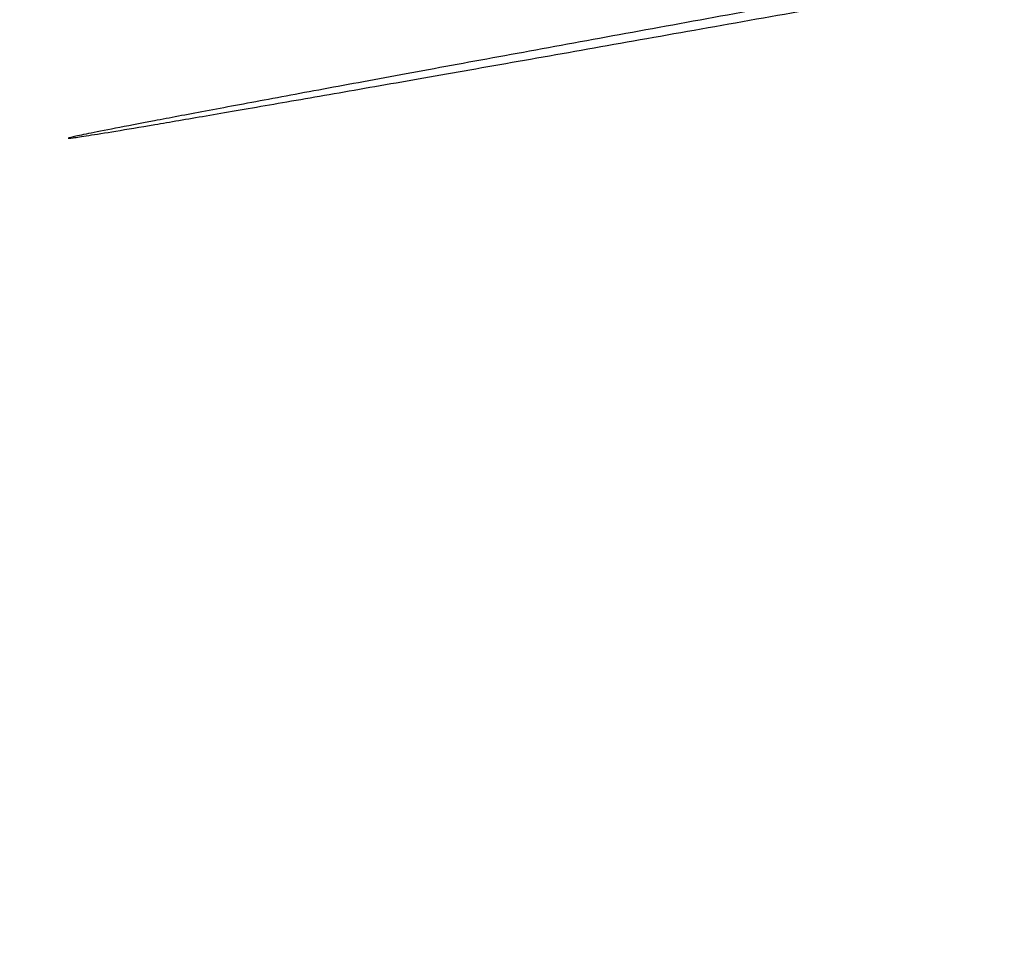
# Model space of a CAD drawing. Header units: millimetres. Extents: x 1305 to 3098, y -356 to 571.
# Tile 182 of 256: x 1326.15 to 1329.29, y -83.79 to -80.79. Entities that reach past the tile are written whole.
import ezdxf

# ---------------------------------------------------------------- set-up
doc = ezdxf.new("R2010")
doc.units = ezdxf.units.MM
doc.layers.add('Calque 02', color=7, linetype='Continuous', true_color=0x000000)

msp = doc.modelspace()

# ---------------------------------------------------------------- linework, layer by layer
at = {"layer": 'Calque 02'}
msp.add_open_spline([(1327.5498, -9.9667, 368.4107), (1327.6533, -11.692, 368.4098), (1327.8753, -15.2498, 368.4085), (1328.2379, -20.6411, 368.4082), (1328.6358, -26.1403, 368.409), (1329.2045, -33.461, 368.4098), (1329.8343, -40.7778, 368.4065), (1330.5237, -48.0957, 368.4015), (1331.0167, -53.0592, 368.3991), (1331.4792, -57.504, 368.3964), (1331.9895, -62.2283, 368.3926), (1332.4194, -66.0304, 368.389), (1332.7539, -68.9, 368.3871), (1332.8891, -70.0501, 368.3866), (1333.0252, -71.1967, 368.3863), (1333.2287, -72.8763, 368.3833), (1333.4264, -74.4491, 368.3767), (1333.6225, -75.9059, 368.3713), (1333.7373, -76.7287, 368.3683), (1333.8552, -77.5503, 368.3653), (1333.9705, -78.3305, 368.3625), (1334.0813, -79.0619, 368.3599), (1334.4474, -81.424, 368.3517), (1335.137, -85.4433, 368.338), (1337.9025, -99.1851, 368.2932), (1342.8139, -115.6757, 368.2476), (1350.7939, -134.2712, 368.2086), (1357.8401, -147.68, 368.1871), (1365.8825, -160.4178, 368.1735), (1374.8644, -172.3951, 368.1681), (1384.7263, -183.5318, 368.1705), (1398.9601, -197.1599, 368.1846), (1413.9501, -208.2729, 368.213), (1429.2136, -216.9643, 368.2527), (1439.1155, -221.7104, 368.2821), (1448.5071, -225.4941, 368.3128), (1457.1483, -228.416, 368.3434), (1463.9988, -230.3142, 368.3692), (1468.97, -231.4934, 368.3886), (1471.6178, -232.0643, 368.3994), (1473.7235, -232.4857, 368.4076), (1475.1847, -232.7632, 368.415), (1476.5656, -233.0136, 368.4234), (1477.8542, -233.2352, 368.4258), (1479.1798, -233.4537, 368.4259), (1480.9573, -233.7446, 368.4275), (1483.2961, -234.1199, 368.4277), (1486.2178, -234.5828, 368.4279), (1489.2661, -235.0665, 368.4292), (1492.3124, -235.5502, 368.4305), (1496.6075, -236.2301, 368.4318), (1501.0368, -236.9273, 368.4326), (1505.5809, -237.6392, 368.433), (1511.3477, -238.5404, 368.4337), (1519.472, -239.8022, 368.4337), (1533.45, -241.9546, 368.4338), (1557.9172, -245.6736, 368.4333), (1592.8843, -250.8518, 368.4321), (1634.8754, -256.852, 368.4304), (1676.8847, -262.6372, 368.429), (1732.9399, -270.0669, 368.4278), (1789.0291, -277.0663, 368.4269), (1845.1689, -283.6358, 368.4244), (1892.0639, -288.8824, 368.423), (1943.7654, -294.3555, 368.4217), (2009.5463, -300.8656, 368.4202), (2084.6564, -307.6547, 368.4185), (2162.3791, -313.883, 368.4171), (2233.4123, -318.9346, 368.416), (2290.3791, -322.5421, 368.4152), (2340.0144, -325.3656, 368.4148), (2424.5901, -329.7457, 368.4156), (2509.2129, -333.044, 368.413), (2593.8516, -335.2662, 368.4147), (2629.1219, -336.012, 368.4151), (2657.3374, -336.5002, 368.4151), (2677.7843, -336.8014, 368.4149), (2695.4088, -337.0177, 368.4138), (2705.9706, -337.1228, 368.4108), (2710.2073, -337.1618, 368.409)], degree=3, knots=[240.199333, 240.199333, 240.199333, 240.199333, 245.002977, 250.107727, 255.213044, 260.318361, 270.529472, 275.634571, 280.73967, 284.401675, 288.063681, 293.958249, 295.0305, 296.102751, 297.175001, 298.247252, 300.841543, 301.628272, 302.415002, 303.201731, 303.988461, 304.643741, 305.299022, 310.757463, 316.215905, 345.077596, 359.603614, 374.129632, 388.656699, 403.183767, 417.711347, 432.238928, 461.294505, 473.167558, 485.040611, 494.456797, 503.872983, 512.787132, 516.130829, 519.474526, 521.079744, 522.684961, 524.025438, 525.365914, 526.717804, 528.069695, 530.773475, 533.848828, 536.92418, 539.999533, 543.074885, 549.965315, 553.41053, 556.855744, 567.442177, 578.028609, 599.201474, 641.546543, 683.891611, 726.23668, 768.581749, 853.271931, 895.617022, 937.962114, 994.704554, 1051.446994, 1136.137205, 1220.827417, 1285.268656, 1349.709895, 1392.055454, 1434.401012, 1603.781503, 1646.126953, 1688.472402, 1709.644486, 1730.81657, 1749.833266, 1762.53627, 1762.53627, 1762.53627, 1762.53627], dxfattribs=at)
msp.add_open_spline([(1330.1708, -78.4863, 382.9204), (1316.998, -80.8446, 375.3111), (1311.4738, -81.3232, 360.8557), (1312.8925, -81.076, 345.7111)], degree=3, dxfattribs=at)
msp.add_rational_spline([(1334.188, -79.7477, 368.3575), (1334.1901, -79.7638, 372.3575), (1330.2465, -80.4734, 372.3571), (1326.303, -81.183, 372.3567), (1326.3009, -81.1669, 368.3567), (1326.2988, -81.1509, 364.3567), (1330.2424, -80.4413, 364.3571), (1334.1859, -79.7317, 364.3575), (1334.188, -79.7477, 368.3575)], [1, 0.707106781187, 1, 0.707106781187, 1, 0.707106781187, 1, 0.707106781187, 1], degree=2, knots=[0, 0, 0, 6.283185, 6.283185, 12.566371, 12.566371, 18.849556, 18.849556, 25.132741, 25.132741, 25.132741], dxfattribs=at)

doc.saveas('drawing.dxf')
